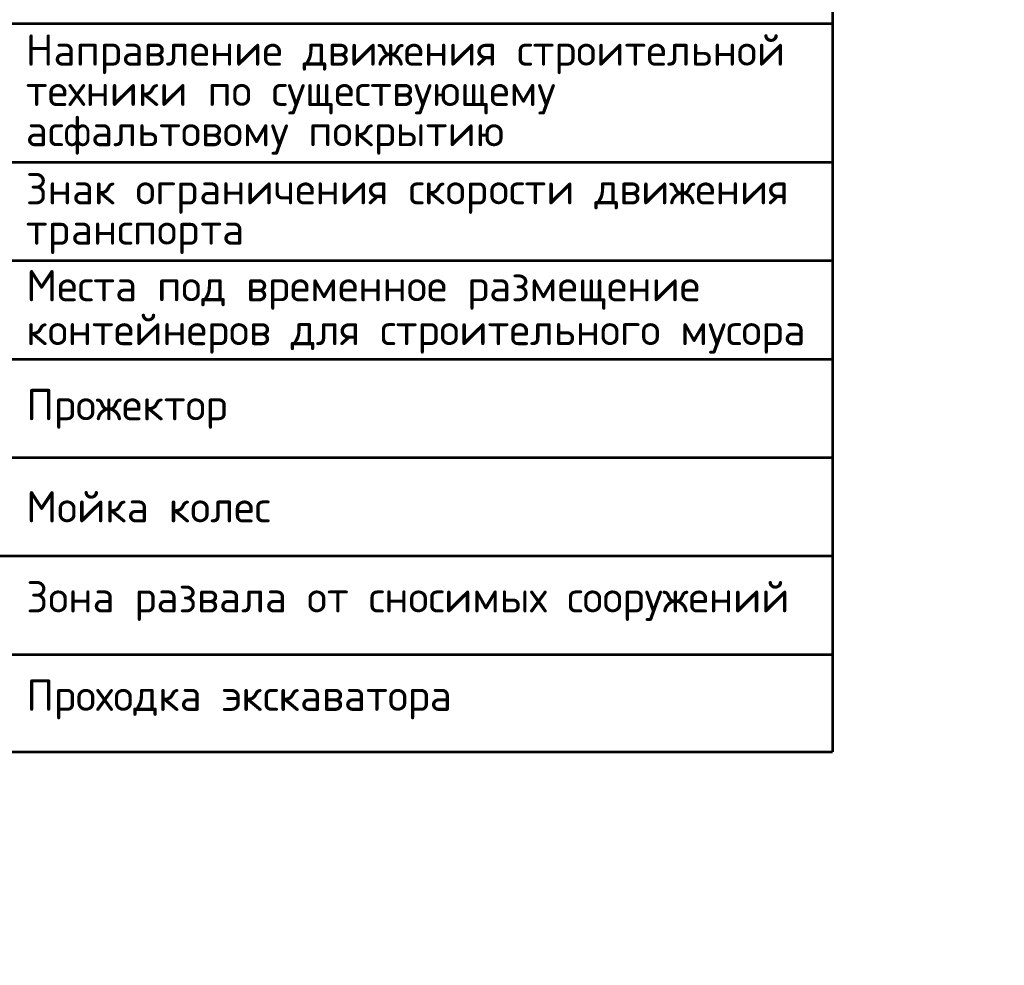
# Model space of a CAD drawing. Header units: metres. Extents: x 2193651 to 2201499, y 493187 to 494493.
# Tile 31 of 76: x 2199401 to 2199511, y 493818 to 493924. Entities that reach past the tile are written whole.
import ezdxf
from ezdxf.enums import TextEntityAlignment as Align

# ---------------------------------------------------------------- set-up
doc = ezdxf.new("R2010")
doc.units = ezdxf.units.M
doc.set_wipeout_variables(frame=1)
doc.header["$PDSIZE"] = 0.25
for name, pattern in [('1.5_1.5', [1.5, 0.75, -0.75]), ('10_2', [6, 5, -1]), ('366', [0.55, 0.05, -0.5])]:
    doc.linetypes.add(name, pattern=pattern)
doc.layers.add('contur_line', color=7, linetype='Continuous', lineweight=20)
doc.layers.add('net_pipeline', color=7, linetype='Continuous', lineweight=30)
for name, color, linetype in [('contur_line_building', 7, 'Continuous'), ('contur_line_fence', 7, 'Continuous'), ('contur_line_road', 7, 'Continuous'), ('grid_XY', 74, 'Continuous'), ('Labels', 7, 'Continuous'), ('net_electro', 1, 'Continuous'), ('p', 7, 'Continuous'), ('relief_point', 7, 'Continuous'), ('support', 7, 'Continuous'), ('Z_text_centerline_road_unviz', 7, 'Continuous'), ('z_text_net_electro', 7, 'Continuous'), ('z_text_net_pipeline', 7, 'Continuous'), ('z_text_relief_point', 7, 'Continuous'), ('z_text_vegetation_text', 7, 'Continuous'), ('Z_text_x_polygon', 7, 'Continuous')]:
    doc.layers.add(name, color=color, linetype=linetype)
doc.layers.add('x_polygon', color=7, linetype='Continuous', true_color=0xffffff)
doc.styles.add('Bm-431', font='timesi.ttf')
doc.styles.add('D-131', font='ariali.ttf')
doc.styles.add('R-131', font='arial.ttf')
doc.styles.add('стиль1', font='isocpeur.ttf', dxfattribs={"width": 0.9})

# ---------------------------------------------------------------- blocks, each defined once
blk = doc.blocks.new('330')
h = blk.add_hatch(color=0)
edge = h.paths.add_edge_path()
edge.add_arc((0, 0), 0.15, 0, 360.0003)
at = {"color": 0}
blk.add_circle((0, 0), 0.15, dxfattribs=at)
blk = doc.blocks.new('330p')
at = {"color": 0}
blk.add_point((0, 0), dxfattribs=at)
blk = doc.blocks.new('475(c_1)')
h = blk.add_hatch(color=0)
edge = h.paths.add_edge_path()
edge.add_arc((0, 0), 0.25, 0, 360.0003)
at = {"color": 0}
blk.add_lwpolyline([(-0.25, -0.5), (-0.25, 0.5)], dxfattribs=at)
blk.add_circle((0, 0), 0.25, dxfattribs=at)
blk = doc.blocks.new('12')
at = {"color": 251, "true_color": 0x5d5d5d}
for points in [[(0, 1.5), (0, -1.5)], [(-1.5, 0), (1.5, 0)]]:
    blk.add_lwpolyline(points, dxfattribs=at)
blk = doc.blocks.new('ж9итдщд')
at = {"lineweight": 25, "true_color": 0x5d5d5d}
h = blk.add_hatch(color=251, dxfattribs=at)
edge = h.paths.add_edge_path()
edge.add_arc((2196434.49, 493892.77), 0.1, 0, 360.0003)
at = {"layer": 'x_polygon', "true_color": 0x5d5d5d}
h = blk.add_hatch(dxfattribs=at)
h.set_pattern_fill('416', color=251, style=0, pattern_type=2)
h.set_pattern_definition([(59.0362, (2196496.4996, 494003.4092), (10.000015, 19.999992), [1.1662, -57.14333]), (300.9638, (2196495.8996, 494004.4092), (10.000015, -19.999992), [1.1662, -57.14333]), (180, (2196497.1, 494003.409), (-10, -10), [0.1, -9.9]), (180, (2196496, 494003.409), (-10, -10), [0.1, -9.9]), (59.0362, (2196501.4996, 493998.4092), (10.000015, 19.999992), [1.1662, -57.14333]), (300.9638, (2196500.8996, 493999.4092), (10.000015, -19.999992), [1.1662, -57.14333]), (180, (2196502.1, 493998.409), (-10, -10), [0.1, -9.9]), (180, (2196501, 493998.409), (-10, -10), [0.1, -9.9])])
h.paths.add_polyline_path([(2196389.31, 493854.69), (2196388.09, 493853.14), (2196392.47, 493849.4), (2196394.3, 493848.53), (2196416.86, 493872.72), (2196434.99, 493892.77), (2196446.7, 493911.31), (2196453.25, 493926.13), (2196464.93, 493955.93), (2196478.14, 493990.45), (2196508.52, 494011.46), (2196507.81, 494013.05), (2196482.37, 494001.58), (2196477.68, 493997.21), (2196462.91, 493957.38), (2196452.28, 493926.33), (2196445.5, 493911.71), (2196432.78, 493892.02), (2196416.21, 493873.49), (2196394.47, 493849.78)])
h = blk.add_hatch(dxfattribs=at)
h.set_pattern_fill('416', color=251, style=0, pattern_type=2)
h.set_pattern_definition([(59.0362, (2196427.019, 493792.4691), (10.000015, 19.999992), [1.1662, -57.1433]), (300.9638, (2196426.419, 493793.4691), (10.000015, -19.999992), [1.1662, -57.1433]), (180, (2196427.619, 493792.469), (-10, -10), [0.1, -9.9]), (180, (2196426.519, 493792.469), (-10, -10), [0.1, -9.9]), (59.0362, (2196432.019, 493787.4691), (10.000015, 19.999992), [1.1662, -57.1433]), (300.9638, (2196431.419, 493788.4691), (10.000015, -19.999992), [1.1662, -57.1433]), (180, (2196432.619, 493787.469), (-10, -10), [0.1, -9.9]), (180, (2196431.519, 493787.469), (-10, -10), [0.1, -9.9])])
h.paths.add_polyline_path([(2196376.05, 493851.48), (2196380.98, 493846.66), (2196379.66, 493845.12), (2196415.89, 493809.25), (2196410.31, 493803.57), (2196410.78, 493803.21), (2196415.53, 493808.23), (2196441.7, 493783.98), (2196461.49, 493763.61), (2196467.51, 493757.89), (2196466.11, 493756.32), (2196467.84, 493754.73), (2196469.51, 493756.71), (2196473.09, 493753.7), (2196474.21, 493755.03), (2196485.88, 493745.19), (2196484.76, 493743.87), (2196497.42, 493733.19), (2196504.32, 493727.5), (2196505.96, 493730.17), (2196475.07, 493755.96), (2196445.72, 493782.96), (2196417.38, 493810.75), (2196416.55, 493810.08), (2196381.59, 493845.14), (2196382.23, 493845.93), (2196376.56, 493851.55)])
at = {"color": 251, "lineweight": 25, "true_color": 0x5d5d5d}
for p, q in [((2196448.48, 493910.93), (2196451.06, 493916.47)), ((2196434.88, 493894.47), (2196434.88, 493895.57)), ((2196434.88, 493895.57), (2196435.68, 493895.57)), ((2196434.88, 493895.57), (2196434.88, 493895.57)), ((2196435.68, 493895.57), (2196435.68, 493894.47)), ((2196435.68, 493895.57), (2196435.68, 493895.57)), ((2196435.28, 493894.07), (2196435.28, 493894.07)), ((2196417.25, 493873.15), (2196421.39, 493877.66)), ((2196416.92, 493859.25), (2196420.94, 493863.86)), ((2196404.11, 493848.04), (2196408.14, 493852.67)), ((2196403.73, 493838.85), (2196406.2, 493833.19)), ((2196413, 493828.02), (2196417.4, 493823.78))]:
    blk.add_line(p, q, dxfattribs=at)
for points in [[(2196436.14, 493896.41), (2196434.49, 493892.77)], [(2196436.14, 493896.41), (2196435.44, 493896.03)], [(2196436.14, 493896.41), (2196436.32, 493895.63)], [(2196434.49, 493893.27), (2196434.49, 493895.77)], [(2196434.49, 493895.57), (2196435.99, 493895.57)], [(2196431.62, 493889.98), (2196434.49, 493892.77)], [(2196431.62, 493889.98), (2196431.74, 493890.77)], [(2196431.62, 493889.98), (2196432.42, 493890.08)]]:
    blk.add_lwpolyline(points, dxfattribs=at)
blk.add_circle((2196434.49, 493892.77), 0.1, dxfattribs=at)
for start, end in [(179.9998, 270.0001), (270.0001, 0)]:
    blk.add_arc((2196435.28, 493894.47), 0.4, start, end, dxfattribs=at)
at = {"layer": 'contur_line', "color": 251, "linetype": '366', "true_color": 0x5d5d5d, "flags": 128}
for points in [[(2196436.87, 493877.71), (2196441.13, 493883.97), (2196443.61, 493887.07)], [(2196423.01, 493865.11), (2196425.31, 493867.38), (2196430.38, 493872.78)]]:
    blk.add_lwpolyline(points, dxfattribs=at)
at = {"layer": 'contur_line_building', "color": 251, "lineweight": 30, "true_color": 0x5d5d5d}
for points in [[(2196363.74, 493898.01), (2196389.39, 493874.95), (2196412.31, 493900.44), (2196386.65, 493923.49)], [(2196452.94, 493874.91), (2196465.88, 493899.33), (2196483.4, 493890.04), (2196470.46, 493865.62)], [(2196448.21, 493860.51), (2196477.49, 493843.17), (2196469.13, 493829.19), (2196458.09, 493835.77), (2196451.59, 493824.65), (2196435.91, 493834.01), (2196442.37, 493845.07), (2196440.01, 493846.47)], [(2196490.49, 493839.41), (2196500.49, 493832.57), (2196486.81, 493812.81), (2196476.83, 493819.67)]]:
    blk.add_lwpolyline(points, close=True, dxfattribs=at)
at = {"layer": 'contur_line_fence', "color": 251, "true_color": 0x5d5d5d}
for p, q in [((2196454.71, 493903.73), (2196471.02, 493939.83)), ((2196455.41, 493903.34), (2196471.76, 493939.53)), ((2196444.8, 493912.09), (2196451.54, 493926.63)), ((2196445.5, 493911.71), (2196452.28, 493926.33)), ((2196432.14, 493892.5), (2196444.8, 493912.09)), ((2196432.78, 493892.02), (2196445.5, 493911.71)), ((2196443.61, 493887.07), (2196454.71, 493903.73)), ((2196444.27, 493886.62), (2196455.41, 493903.34)), ((2196415.61, 493874.03), (2196432.14, 493892.5)), ((2196416.21, 493873.49), (2196432.78, 493892.02)), ((2196443.61, 493887.07), (2196443.94, 493886.85)), ((2196443.94, 493886.85), (2196444.27, 493886.62)), ((2196436.1, 493876.76), (2196436.87, 493877.71)), ((2196436.87, 493877.71), (2196437.18, 493877.46)), ((2196437.18, 493877.46), (2196437.49, 493877.21)), ((2196431.16, 493873.7), (2196436.1, 493876.76)), ((2196431.69, 493873.09), (2196436.63, 493876.15)), ((2196436.1, 493876.76), (2196435.9, 493876.42)), ((2196435.9, 493876.42), (2196507.68, 493834.22)), ((2196436.3, 493877.11), (2196436.1, 493876.76)), ((2196436.3, 493877.11), (2196508.83, 493834.47)), ((2196436.63, 493876.15), (2196437.49, 493877.21)), ((2196394.44, 493850.93), (2196415.61, 493874.03)), ((2196394.47, 493849.78), (2196416.21, 493873.49)), ((2196430.38, 493872.78), (2196431.16, 493873.7)), ((2196430.99, 493872.26), (2196431.69, 493873.09)), ((2196430.38, 493872.78), (2196430.68, 493872.52)), ((2196430.68, 493872.52), (2196430.99, 493872.26)), ((2196406.62, 493846.98), (2196423.01, 493865.11)), ((2196407.51, 493846.76), (2196423.61, 493864.57)), ((2196423.01, 493865.11), (2196423.31, 493864.84)), ((2196423.31, 493864.84), (2196423.61, 493864.57)), ((2196409.7, 493835), (2196406.62, 493846.98)), ((2196410.42, 493835.41), (2196407.51, 493846.76)), ((2196414.8, 493809.2), (2196378.56, 493845.07)), ((2196415.89, 493809.25), (2196379.66, 493845.12)), ((2196430.4, 493815.81), (2196410.42, 493835.41)), ((2196429.84, 493815.24), (2196409.7, 493835)), ((2196508.83, 493834.47), (2196470.28, 493778.6)), ((2196507.68, 493834.22), (2196469.62, 493779.05))]:
    blk.add_line(p, q, dxfattribs=at)
at = {"layer": 'contur_line_road', "color": 251, "linetype": '1.5_1.5', "true_color": 0x5d5d5d, "flags": 128}
blk.add_lwpolyline([(2196443.61, 493887.07, -0.191399), (2196442.94, 493889.52), (2196452.87, 493904.76, 0.041701), (2196469.52, 493940.52), (2196478.13, 493965.7), (2196484.72, 493984.3, -0.243366), (2196487.15, 493986.58)], format="xyb", dxfattribs=at)
at = {"layer": 'contur_line_road', "color": 251, "true_color": 0x5d5d5d, "flags": 128}
for points in [[(2196386.78, 493854.25), (2196392.47, 493849.4), (2196394.3, 493848.53), (2196416.86, 493872.72), (2196434.99, 493892.77), (2196446.7, 493911.31), (2196453.25, 493926.13), (2196464.93, 493955.93)], [(2196415.89, 493809.2), (2196416.55, 493810.08), (2196381.59, 493845.14), (2196382.23, 493845.93), (2196341.84, 493884.31)]]:
    blk.add_lwpolyline(points, dxfattribs=at)
blk.add_lwpolyline([(2196453.16, 493792.61), (2196451.54, 493790.81), (2196428.05, 493813.53), (2196412.58, 493828.43, -0.089482), (2196407.1, 493836.84, -0.148093), (2196405.94, 493846.62), (2196421.5, 493864.5), (2196422.05, 493864.04)], format="xyb", dxfattribs=at)
at = {"layer": 'net_electro', "color": 251, "true_color": 0x5d5d5d, "flags": 128}
for points in [[(2196391.47, 493851.06), (2196434.49, 493892.77), (2196461.75, 493953.04), (2196483.21, 494000.43)], [(2196452.85, 493791), (2196391.47, 493851.06)]]:
    blk.add_lwpolyline(points, dxfattribs=at)
at = {"layer": 'net_pipeline', "color": 251, "linetype": '10_2', "true_color": 0x5d5d5d, "flags": 128}
for points in [[(2196398.64, 493840.77), (2196444.01, 493888.63), (2196460.05, 493918.33), (2196489.63, 493992.24), (2196572.99, 494028.81), (2196696.98, 494053.08), (2196850.91, 494083.57), (2197025.38, 494119.71), (2197141.61, 494145.39), (2197159.37, 494149.36), (2197189.99, 494235.71), (2197173.27, 494318.36), (2197158.44, 494384.42)], [(2196348.87, 493889.14), (2196374.37, 493864.4), (2196468.42, 493772.83)]]:
    blk.add_lwpolyline(points, dxfattribs=at)
at = {"layer": 'p', "color": 251, "linetype": 'Continuous', "true_color": 0x5d5d5d}
for points in [[(2196567.85, 494016.75), (2196579.21, 493943.09), (2196583.35, 493916.33), (2196536.75, 493906.73), (2196518.41, 493891.33), (2196511.89, 493879.35), (2196489.91, 493891.57), (2196513.69, 493939.75), (2196539.49, 493966.85), (2196524.21, 493994.53)], [(2196435.93, 493898.83), (2196424.53, 493908.61), (2196413.21, 493919.17), (2196374.97, 493953.27), (2196402.59, 494011.73), (2196431.93, 493985.23), (2196461.83, 493957.05), (2196451.21, 493926.57), (2196444.45, 493912.19)], [(2196435.93, 493898.83), (2196424.53, 493908.61), (2196413.21, 493919.17), (2196374.97, 493953.27), (2196370.15, 493948.21), (2196339.85, 493915.65), (2196338.31, 493907.73), (2196342.69, 493900.83), (2196394.15, 493850.23), (2196431.73, 493892.25)], [(2196437.13, 493877.13), (2196492.39, 493843.53), (2196508.25, 493834.35), (2196469.95, 493778.83), (2196456.61, 493789.55), (2196409.93, 493834.99), (2196407.25, 493846.89), (2196430.99, 493872.97)], [(2196414.73, 493807.31), (2196361.99, 493745.95), (2196321.83, 493783.01), (2196379.43, 493844.33)]]:
    blk.add_lwpolyline(points, close=True, dxfattribs=at)
at = {"layer": 'grid_XY', "color": 251, "true_color": 0x5d5d5d, "xscale": 2, "yscale": 2, "zscale": 2, "row_count": 14, "column_count": 13, "row_spacing": 100, "column_spacing": 100}
blk.add_blockref('12', (2196295.51, 493190.37), dxfattribs=at)
at = {"layer": 'relief_point', "color": 251, "true_color": 0x5d5d5d, "xscale": 2, "yscale": 2, "zscale": 2}
for name, p in [('330', (2196445.5, 493911.71, 344.2)), ('330', (2196446.7, 493911.31, 343.78)), ('330', (2196452.87, 493904.76, 343.87)), ('330', (2196454.71, 493903.73, 344.03)), ('330', (2196432.78, 493892.02, 344.81)), ('330', (2196442.94, 493889.52, 344.28)), ('330', (2196436.1, 493876.76, 344.6)), ('330', (2196431.16, 493873.7, 344.91)), ('330', (2196416.21, 493873.49, 346.01)), ('330', (2196416.86, 493872.72, 345.47)), ('330', (2196421.5, 493864.5, 345.56)), ('330', (2196405.94, 493846.62, 346.04)), ('330', (2196406.62, 493846.98, 346.11)), ('330', (2196407.1, 493836.84, 346.08)), ('330p', (2196409.7, 493835, 153.47)), ('330', (2196412.58, 493828.43, 345.77))]:
    blk.add_blockref(name, p, dxfattribs=at)
at = {"layer": 'support', "color": 251, "true_color": 0x5d5d5d, "xscale": 2, "yscale": 2, "zscale": 2}
for p, rotation in [((2196443.61, 493887.07), 51.44847564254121), ((2196441.13, 493883.97), 53.59359567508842), ((2196436.87, 493877.71), 235.7387157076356), ((2196430.38, 493872.78), 46.76289607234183), ((2196425.31, 493867.38), 45.78110557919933), ((2196423.01, 493865.11), 224.7993150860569)]:
    blk.add_blockref('475(c_1)', p, dxfattribs=dict(at, rotation=rotation))
at = {"layer": 'Labels', "color": 251, "true_color": 0x5d5d5d}
blk.add_text('50:12:0080103:425', height=2, dxfattribs=at).set_placement((2196457.75, 493827.98), align=Align.MIDDLE_CENTER)
at = {"layer": 'Z_text_centerline_road_unviz', "color": 251, "true_color": 0x5d5d5d, "style": 'Bm-431'}
for s, rotation, p in [('А', 69.442, (2196455.29, 493919.63)), ('Бр.', 314.9165, (2196400.95, 493824.78))]:
    blk.add_text(s, height=2, rotation=rotation, dxfattribs=at).set_placement(p)
at = {"layer": 'z_text_net_electro', "color": 251, "true_color": 0x5d5d5d, "style": 'Bm-431'}
for s, rotation, p in [('5пр. 3каб. ', 65.6636, (2196438.12, 493897.14)), ('5пр. 3каб. ', 44.1075, (2196425.42, 493881.87)), ('5пр. 3каб. ', 44.1075, (2196399.4, 493860.85)), ('5пр. 5каб. ', 315.6218, (2196394.33, 493846.16)), ('h=5.9', 315.6218, (2196397.55, 493845.95))]:
    blk.add_text(s, height=1.5, rotation=rotation, dxfattribs=at).set_placement(p)
at = {"layer": 'z_text_net_pipeline', "color": 251, "true_color": 0x5d5d5d, "style": 'Bm-431'}
for rotation, p in [(46.5292, (2196437.23, 493880.52)), (315.7639, (2196420.27, 493818.79))]:
    blk.add_text('Г', height=2, rotation=rotation, dxfattribs=at).set_placement(p)
at = {"layer": 'z_text_relief_point', "color": 251, "true_color": 0x5d5d5d, "style": 'D-131'}
for s, height, rotation, p in [(' 172.10', 2, 65.1265, (2196443.97, 493911.53)), ('172.02', 1.5, 65.1265, (2196448.13, 493910.75)), ('171.89', 1.5, 65.1265, (2196449.98, 493909.91)), (' 171.93', 2, 65.6915, (2196452.02, 493904.46)), (' 172.01', 2, 65.6915, (2196457.53, 493901.4)), (' 172.41', 2, 57.1273, (2196431.17, 493892.34)), (' 172.14', 2, 56.3083, (2196441.51, 493889.35)), (' 172.46', 2, 31.8066, (2196427.86, 493873.38)), (' 173.01', 2, 48.1804, (2196412.56, 493871.69)), ('172.86', 1.5, 47.4843, (2196416.86, 493873.09)), (' 172.30', 2, 319.7641, (2196437, 493877.7)), ('172.73', 1.5, 47.4843, (2196418.36, 493871.72)), ('172.91', 1.5, 48.976, (2196416.59, 493859.25)), ('172.78', 1.5, 48.976, (2196418.07, 493857.84)), ('173.15', 1.5, 48.976, (2196403.72, 493847.97)), ('173.02', 1.5, 48.976, (2196405.26, 493846.65)), (' 173.06', 2, 48.976, (2196408.86, 493844.17)), ('173.17', 1.5, 293.5977, (2196403.83, 493839.24)), ('173.04', 1.5, 293.5977, (2196401.99, 493838.37)), ('173.02', 1.5, 316.0641, (2196412.95, 493828.42)), ('172.89', 1.5, 316.0641, (2196411.55, 493826.95))]:
    blk.add_text(s, height=height, rotation=rotation, dxfattribs=at).set_placement(p)
at = {"layer": 'z_text_vegetation_text', "color": 251, "true_color": 0x5d5d5d, "style": 'D-131'}
blk.add_text('частная территория', height=2, dxfattribs=at).set_placement((2196483.36, 493872.89))
at = {"layer": 'Z_text_x_polygon', "color": 251, "true_color": 0x5d5d5d, "style": 'Bm-431'}
for s, p in [('№3', (2196482.62, 493915.16)), ('№49', (2196503.84, 493855.32)), ('№1', (2196427.09, 493852.29))]:
    blk.add_text(s, height=2, dxfattribs=at).set_placement(p)
at = {"layer": 'Z_text_x_polygon', "color": 251, "true_color": 0x5d5d5d, "style": 'R-131'}
for s, rotation, p in [('Ж', 329.3654, (2196466.75, 493882.34)), ('Ж', 329.3654, (2196456.73, 493843.73)), ('КН', 55.3048, (2196487.19, 493824.52))]:
    blk.add_text(s, height=2, rotation=rotation, dxfattribs=at).set_placement(p)
at = {"color": 7, "lineweight": 0, "true_color": 0xffffff}
blk.add_wipeout([(2197379, 493517.1), (2197495.51, 493517.1), (2197495.51, 494487.37), (2196201.8, 494487.37), (2196201.8, 493187.37), (2197495.51, 493187.37), (2197495.51, 493517.1), (2196554.68, 493517.1), (2196554.68, 493858.25), (2197070.73, 494090.37), (2197224.87, 494090.37), (2197276.82, 493979.65), (2197379, 493803.73)], dxfattribs=at)

msp = doc.modelspace()

# ---------------------------------------------------------------- block references
at = {"color": 1, "lineweight": 100}
msp.add_blockref('ж9итдщд', (3000, 0), dxfattribs=at)

# ---------------------------------------------------------------- next in the draw order: linework, layer by layer
at = {"const_width": 0.3}
for points in [[(2199491.63, 493978.28), (2199491.63, 493841.9)], [(2199370.25, 493923.28), (2199491.63, 493923.28)], [(2199370.25, 493907.78), (2199491.63, 493907.78)], [(2199370.25, 493896.78), (2199491.63, 493896.78)], [(2199370.25, 493885.78), (2199491.63, 493885.78)], [(2199370.25, 493874.78), (2199491.63, 493874.78)], [(2199370.25, 493863.78), (2199491.63, 493863.78)], [(2199370.25, 493852.78), (2199491.63, 493852.78)], [(2199370.25, 493841.9), (2199491.63, 493841.9)]]:
    msp.add_lwpolyline(points, dxfattribs=at)

# ---------------------------------------------------------------- next in the draw order: texts
at = {"style": 'стиль1'}
for s, p in [('Направление движения строительной', (2199401.42, 493918.58)), ('техники по существующему ', (2199401.42, 493914.08)), ('асфальтовому покрытию', (2199401.42, 493909.58)), ('Знак огpаничения скоpости движения', (2199401.42, 493903.08)), ('тpанспоpта', (2199401.42, 493898.58)), ('Места под временное размещение', (2199401.48, 493892.25)), ('контейнеров для строительного мусора', (2199401.48, 493887.35)), ('Прожектор', (2199401.48, 493878.95)), ('Мойка колес', (2199401.48, 493867.54)), ('Зона развала от сносимых сооружений', (2199401.48, 493857.48)), ('Проходка экскаватора', (2199401.48, 493846.48))]:
    msp.add_text(s, height=3.5, dxfattribs=at).set_placement(p)

doc.saveas('drawing.dxf')
